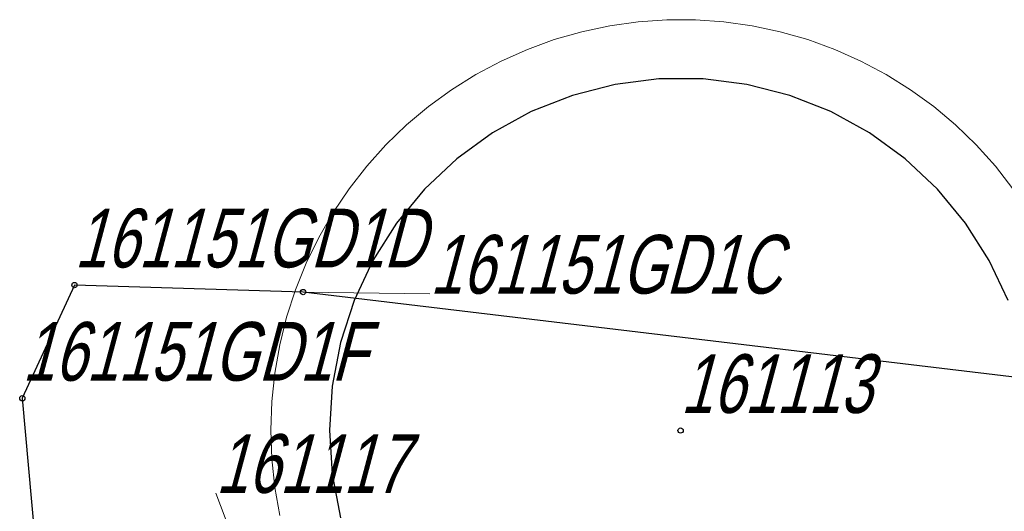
# Model space of a CAD drawing. Header units: metres. Extents: x 7419449 to 7420144, y 5549519 to 5549653.
# Tile 43 of 67: x 7419491.3 to 7419508.1, y 5549597.44 to 5549605.82. Entities that reach past the tile are written whole.
import ezdxf
from ezdxf.enums import TextEntityAlignment as Align

# ---------------------------------------------------------------- set-up
doc = ezdxf.new("R2010")
doc.units = ezdxf.units.M
doc.layers.add('_4_korony', color=7, linetype='Continuous', lineweight=25, true_color=0x7aa300)
for name, color, linetype, lineweight in [('_4_krzewy istniejące', 86, 'Continuous', 30), ('_4_NUMERY_PIKIET', 7, 'Continuous', 15), ('_4_SOD', 30, 'Continuous', 20)]:
    doc.layers.add(name, color=color, linetype=linetype, lineweight=lineweight)
doc.layers.add('_4_PUNKT_INWENTARYZACYJNY', color=7, linetype='Continuous')
doc.styles.add('STANDARD-Working1250', font='arial.ttf', dxfattribs={"height": 2.5})

msp = doc.modelspace()

# ---------------------------------------------------------------- linework, layer by layer
at = {"layer": '_4_korony', "linetype": 'Continuous', "flags": 128}
msp.add_lwpolyline([(7419508.167, 5549601.035), (7419507.846, 5549601.717), (7419507.442, 5549602.353), (7419506.962, 5549602.933), (7419506.413, 5549603.449), (7419505.803, 5549603.892), (7419505.143, 5549604.255), (7419504.442, 5549604.532), (7419503.712, 5549604.72), (7419502.965, 5549604.814), (7419502.211, 5549604.814), (7419501.464, 5549604.72), (7419500.734, 5549604.532), (7419500.033, 5549604.255), (7419499.373, 5549603.892), (7419498.763, 5549603.449), (7419498.214, 5549602.933), (7419497.734, 5549602.353), (7419497.33, 5549601.717), (7419497.009, 5549601.035), (7419496.777, 5549600.318), (7419496.635, 5549599.578), (7419496.588, 5549598.826), (7419496.635, 5549598.074), (7419496.777, 5549597.334)], dxfattribs=at)
at = {"layer": '_4_krzewy istniejące'}
msp.add_lwpolyline([(7419539.5, 5549582.8), (7419537.25, 5549596.27), (7419496.14, 5549601.18), (7419492.24, 5549601.3), (7419491.35, 5549599.37), (7419492.31, 5549588.71), (7419539.5, 5549582.8)], dxfattribs=at)
at = {"layer": '_4_NUMERY_PIKIET'}
for points in [[(7419496.14, 5549601.18), (7419498.305, 5549601.15)], [(7419497.1, 5549591.28), (7419494.65, 5549597.754)]]:
    msp.add_lwpolyline(points, dxfattribs=at)
at = {"layer": '_4_PUNKT_INWENTARYZACYJNY'}
for centre in [(7419492.24, 5549601.3), (7419496.14, 5549601.18), (7419491.35, 5549599.37), (7419502.58, 5549598.82)]:
    msp.add_circle(centre, 0.045, dxfattribs=at)
at = {"layer": '_4_SOD', "flags": 128}
msp.add_lwpolyline([(7419508.251, 5549602.94), (7419507.95, 5549603.326), (7419507.623, 5549603.689), (7419507.272, 5549604.028), (7419506.898, 5549604.342), (7419506.502, 5549604.629), (7419506.088, 5549604.888), (7419505.657, 5549605.118), (7419505.21, 5549605.316), (7419504.751, 5549605.483), (7419504.281, 5549605.618), (7419503.804, 5549605.72), (7419503.32, 5549605.788), (7419502.832, 5549605.822), (7419502.344, 5549605.822), (7419501.856, 5549605.788), (7419501.372, 5549605.72), (7419500.895, 5549605.618), (7419500.425, 5549605.483), (7419499.966, 5549605.316), (7419499.519, 5549605.118), (7419499.088, 5549604.888), (7419498.674, 5549604.629), (7419498.278, 5549604.342), (7419497.904, 5549604.028), (7419497.553, 5549603.689), (7419497.226, 5549603.326), (7419496.925, 5549602.94), (7419496.652, 5549602.535), (7419496.407, 5549602.112), (7419496.193, 5549601.673), (7419496.01, 5549601.22), (7419495.859, 5549600.755), (7419495.741, 5549600.281), (7419495.656, 5549599.8), (7419495.605, 5549599.314), (7419495.588, 5549598.826), (7419495.605, 5549598.338), (7419495.656, 5549597.852), (7419495.741, 5549597.371)], dxfattribs=at)

# ---------------------------------------------------------------- texts
at = {"layer": '_4_NUMERY_PIKIET', "style": 'STANDARD-Working1250', "oblique": 15, "width": 0.7}
for s, p in [('161151GD1D', (7419492.24, 5549601.3)), ('161151GD1C', (7419498.305, 5549600.854)), ('161151GD1F', (7419491.35, 5549599.37)), ('161113', (7419502.58, 5549598.82)), ('161117', (7419494.65, 5549597.458))]:
    msp.add_text(s, height=1, dxfattribs=at).set_placement(p, align=Align.BOTTOM_LEFT)

doc.saveas('drawing.dxf')
